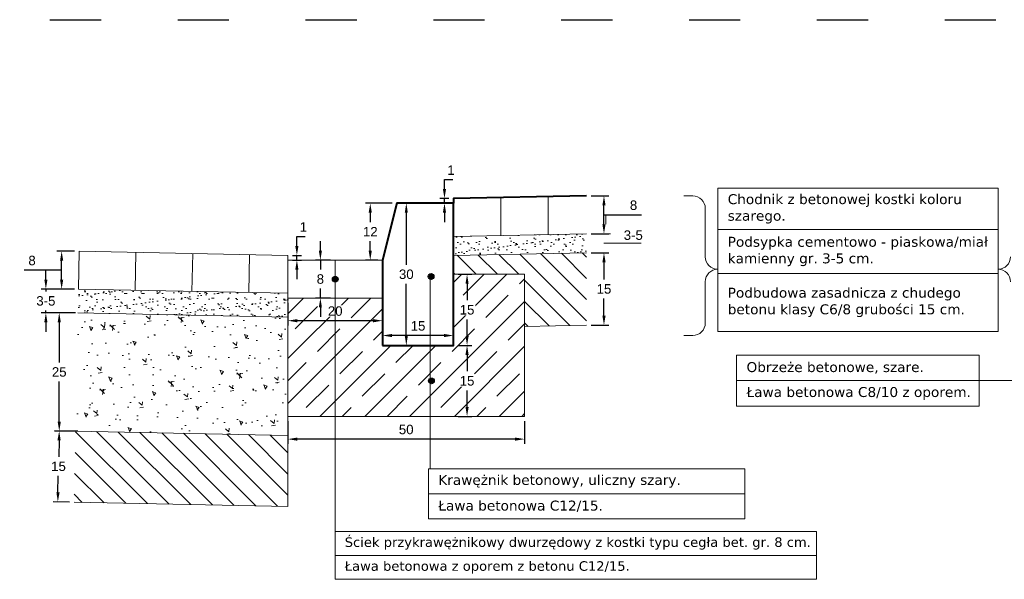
# Model space of a CAD drawing. Header units: millimetres. Extents: x 2422 to 2697, y 999 to 1037.
# Tile 35 of 48: x 2662.36 to 2664.44, y 1021.39 to 1022.57. Entities that reach past the tile are written whole.
import ezdxf

# ---------------------------------------------------------------- set-up
doc = ezdxf.new("R2010")
doc.units = ezdxf.units.MM
doc.linetypes.add('ACAD_ISO03W100', pattern=[30, 12, -18])
for name, color, linetype, lineweight, true_color in [('1_warstwa_ścier.', 7, 'Continuous', 15, 0x636363), ('_JB_Warstwy_Wiążące', 7, 'Continuous', 13, 0x636363), ('Podbudowa_beton', 7, 'Continuous', 13, 0x906713), ('Ulepszone_podloze_stab.', 7, 'Continuous', 13, 0x99410b)]:
    doc.layers.add(name, color=color, linetype=linetype, lineweight=lineweight, true_color=true_color)
doc.layers.add('4_podbudowa_pom.', color=7, linetype='Continuous', true_color=0x906713)
for name, color, linetype, lineweight in [('_JB_Chodnik', 52, 'Continuous', 9), ('_JB_Opisowe', 7, 'Continuous', 0), ('_JB_Ława', 1, 'Continuous', 13), ('_JB_Ściek', 150, 'Continuous', 13), ('_PN-konstrukcja_linie', 7, 'Continuous', 18), ('_PN-konstrukcja_wypełnienie', 7, 'Continuous', 0), ('_PN-kostka_szara', 251, 'Continuous', 13), ('_PN-kraweznik', 7, 'Continuous', 40), ('_PN-nawierzchnia_kostka_szara', 251, 'Continuous', 40), ('_PN-podsypka_wypełnienie', 7, 'Continuous', 9), ('_SZK-wymiary_0.2', 7, 'Continuous', 15)]:
    doc.layers.add(name, color=color, linetype=linetype, lineweight=lineweight)
for name, color, linetype in [('_SZK-opis_0.2', 7, 'Continuous'), ('Podsypka', 30, 'Continuous'), ('Tabelka', 7, 'Continuous')]:
    doc.layers.add(name, color=color, linetype=linetype)
doc.layers.add('TEMP', color=80, linetype='Continuous', plot=False)
doc.styles.add('kuba', font='verdana.ttf', dxfattribs={"height": 0.1})
doc.styles.add('standard szczeg', font='arial.ttf', dxfattribs={"height": 0.02})
doc.dimstyles.new('p normalny szczeg.', dxfattribs={"dimtxt": 0.02, "dimasz": 0.02, "dimexe": 0.01, "dimexo": 0.01, "dimgap": 0.01, "dimtad": 1, "dimtih": 1, "dimtoh": 1, "dimdec": 0, "dimlfac": 100, "dimzin": 1, "dimtxsty": 'standard szczeg', "dimcen": 2.5, "dimazin": 0, "dimtfac": 1, "dimtdec": 0, "dimtmove": 0, "dimatfit": 3, "dimfxl": 1, "dimarcsym": 0})

# ---------------------------------------------------------------- blocks, each defined once
blk = doc.blocks.new('*D429')
at = {"layer": '_SZK-wymiary_0.2', "color": 0, "lineweight": -2, "transparency": 16777216}
for p, q in [((2663.2854, 1022.0356), (2663.3139, 1022.0356)), ((2663.3039, 1022.0156), (2663.3039, 1021.9808)), ((2663.3039, 1021.9056), (2663.3039, 1021.9404)), ((2663.2854, 1021.8856), (2663.3139, 1021.8856))]:
    blk.add_line(p, q, dxfattribs=at)
at = {"layer": '_SZK-wymiary_0.2', "color": 0, "transparency": 16777216}
for points in [[(2663.3006, 1022.0156), (2663.3073, 1022.0156), (2663.3039, 1022.0356)], [(2663.3006, 1021.9056), (2663.3073, 1021.9056), (2663.3039, 1021.8856)]]:
    blk.add_solid(points, dxfattribs=at)
at = {"layer": 'Defpoints', "color": 0, "transparency": 16777216}
for p in [(2663.2754, 1022.0356), (2663.2754, 1021.8856), (2663.3039, 1021.8856)]:
    blk.add_point(p, dxfattribs=at)
at = {"layer": '_SZK-wymiary_0.2', "color": 0, "transparency": 16777216, "insert": (2663.3039, 1021.9606), "char_height": 0.02, "attachment_point": 5, "style": 'standard szczeg', "bg_fill": 3, "box_fill_scale": 1.1, "bg_fill_color": 256, "bg_fill_true_color": 13158600, "bg_fill_transparency": 0}
blk.add_mtext('15', dxfattribs=at)
blk = doc.blocks.new('*D427')
at = {"layer": '_SZK-wymiary_0.2', "color": 0, "lineweight": -2, "transparency": 16777216}
for p, q in [((2663.5662, 1022.0812), (2663.6031, 1022.0812)), ((2663.5931, 1022.0612), (2663.5931, 1022.0249)), ((2663.5931, 1021.9482), (2663.5931, 1021.9845)), ((2663.5662, 1021.9282), (2663.6031, 1021.9282))]:
    blk.add_line(p, q, dxfattribs=at)
at = {"layer": '_SZK-wymiary_0.2', "color": 0, "transparency": 16777216}
for points in [[(2663.5898, 1022.0612), (2663.5965, 1022.0612), (2663.5931, 1022.0812)], [(2663.5898, 1021.9482), (2663.5965, 1021.9482), (2663.5931, 1021.9282)]]:
    blk.add_solid(points, dxfattribs=at)
at = {"layer": 'Defpoints', "color": 0, "transparency": 16777216}
for p in [(2663.5562, 1022.0812), (2663.5562, 1021.9282), (2663.5931, 1021.9282)]:
    blk.add_point(p, dxfattribs=at)
at = {"layer": '_SZK-wymiary_0.2', "color": 0, "transparency": 16777216, "insert": (2663.5931, 1022.0047), "char_height": 0.02, "attachment_point": 5, "style": 'standard szczeg'}
blk.add_mtext('15', dxfattribs=at)
blk = doc.blocks.new('*D428')
at = {"layer": '_SZK-wymiary_0.2', "color": 0, "lineweight": -2, "ltscale": 0.09, "transparency": 16777216}
for p, q in [((2663.5662, 1022.2012), (2663.6031, 1022.2012)), ((2663.5931, 1022.1412), (2663.5931, 1022.1812)), ((2663.5931, 1022.1612), (2663.639, 1022.1612)), ((2663.639, 1022.1612), (2663.6721, 1022.1612)), ((2663.5662, 1022.1212), (2663.6031, 1022.1212))]:
    blk.add_line(p, q, dxfattribs=at)
at = {"layer": '_SZK-wymiary_0.2', "color": 0, "ltscale": 0.09, "transparency": 16777216}
for points in [[(2663.5898, 1022.1812), (2663.5965, 1022.1812), (2663.5931, 1022.2012)], [(2663.5898, 1022.1412), (2663.5965, 1022.1412), (2663.5931, 1022.1212)]]:
    blk.add_solid(points, dxfattribs=at)
at = {"layer": 'Defpoints', "color": 0, "ltscale": 0.09, "transparency": 16777216}
for p in [(2663.5562, 1022.2012), (2663.5931, 1022.2012), (2663.5562, 1022.1212)]:
    blk.add_point(p, dxfattribs=at)
at = {"layer": '_SZK-wymiary_0.2', "color": 0, "ltscale": 0.09, "transparency": 16777216, "insert": (2663.6556, 1022.1814), "char_height": 0.02, "attachment_point": 5, "style": 'standard szczeg', "bg_fill": 3, "box_fill_scale": 1.1, "bg_fill_color": 256, "bg_fill_true_color": 13158600, "bg_fill_transparency": 0}
blk.add_mtext('8', dxfattribs=at)
blk = doc.blocks.new('*D439')
at = {"layer": '_SZK-wymiary_0.2', "color": 0, "lineweight": -2, "transparency": 16777216}
for p, q in [((2663.2562, 1022.2156), (2663.2562, 1022.2356)), ((2663.2562, 1022.2356), (2663.2736, 1022.2356)), ((2663.2652, 1022.1956), (2663.2462, 1022.1956)), ((2663.2562, 1022.1856), (2663.2562, 1022.1956)), ((2663.2654, 1022.1856), (2663.2462, 1022.1856)), ((2663.2562, 1022.1656), (2663.2562, 1022.1456))]:
    blk.add_line(p, q, dxfattribs=at)
at = {"layer": '_SZK-wymiary_0.2', "color": 0, "transparency": 16777216}
for points in [[(2663.2529, 1022.2156), (2663.2596, 1022.2156), (2663.2562, 1022.1956)], [(2663.2529, 1022.1656), (2663.2596, 1022.1656), (2663.2562, 1022.1856)]]:
    blk.add_solid(points, dxfattribs=at)
at = {"layer": 'Defpoints', "color": 0, "transparency": 16777216}
for p in [(2663.2562, 1022.1956), (2663.2752, 1022.1956), (2663.2754, 1022.1856)]:
    blk.add_point(p, dxfattribs=at)
at = {"layer": '_SZK-wymiary_0.2', "color": 0, "transparency": 16777216, "insert": (2663.2699, 1022.2556), "char_height": 0.02, "attachment_point": 5, "style": 'standard szczeg', "bg_fill": 3, "box_fill_scale": 1.1, "bg_fill_color": 256, "bg_fill_true_color": 13158600, "bg_fill_transparency": 0}
blk.add_mtext('1', dxfattribs=at)
blk = doc.blocks.new('*D442')
at = {"layer": '_SZK-wymiary_0.2', "color": 0, "lineweight": -2, "transparency": 16777216}
for p, q in [((2662.9445, 1022.0956), (2662.9445, 1022.1156)), ((2662.9445, 1022.1156), (2662.9618, 1022.1156)), ((2662.9352, 1022.0656), (2662.9545, 1022.0656)), ((2662.9354, 1022.0756), (2662.9545, 1022.0756)), ((2662.9445, 1022.0656), (2662.9445, 1022.0756)), ((2662.9445, 1022.0456), (2662.9445, 1022.0256))]:
    blk.add_line(p, q, dxfattribs=at)
at = {"layer": '_SZK-wymiary_0.2', "color": 0, "transparency": 16777216}
for points in [[(2662.9411, 1022.0956), (2662.9478, 1022.0956), (2662.9445, 1022.0756)], [(2662.9411, 1022.0456), (2662.9478, 1022.0456), (2662.9445, 1022.0656)]]:
    blk.add_solid(points, dxfattribs=at)
at = {"layer": 'Defpoints', "color": 0, "transparency": 16777216}
for p in [(2662.9252, 1022.0656), (2662.9254, 1022.0756), (2662.9445, 1022.0756)]:
    blk.add_point(p, dxfattribs=at)
at = {"layer": '_SZK-wymiary_0.2', "color": 0, "transparency": 16777216, "insert": (2662.9582, 1022.1356), "char_height": 0.02, "attachment_point": 5, "style": 'standard szczeg', "bg_fill": 3, "box_fill_scale": 1.1, "bg_fill_color": 256, "bg_fill_true_color": 13158600, "bg_fill_transparency": 0}
blk.add_mtext('1', dxfattribs=at)
blk = doc.blocks.new('*D443')
at = {"layer": '_SZK-wymiary_0.2', "color": 0, "lineweight": -2, "transparency": 16777216}
for p, q in [((2663.1254, 1021.8956), (2663.1254, 1021.9164)), ((2663.2754, 1021.8956), (2663.2754, 1021.9164)), ((2663.2554, 1021.9064), (2663.1454, 1021.9064))]:
    blk.add_line(p, q, dxfattribs=at)
at = {"layer": '_SZK-wymiary_0.2', "color": 0, "transparency": 16777216}
for points in [[(2663.1454, 1021.9097), (2663.1454, 1021.9031), (2663.1254, 1021.9064)], [(2663.2554, 1021.9097), (2663.2554, 1021.9031), (2663.2754, 1021.9064)]]:
    blk.add_solid(points, dxfattribs=at)
at = {"layer": 'Defpoints', "color": 0, "transparency": 16777216}
for p in [(2663.1254, 1021.9064), (2663.1254, 1021.8856), (2663.2754, 1021.8856)]:
    blk.add_point(p, dxfattribs=at)
at = {"layer": '_SZK-wymiary_0.2', "color": 0, "transparency": 16777216, "insert": (2663.2004, 1021.9266), "char_height": 0.02, "attachment_point": 5, "style": 'standard szczeg', "bg_fill": 3, "box_fill_scale": 1.1, "bg_fill_color": 256, "bg_fill_true_color": 13158600, "bg_fill_transparency": 0}
blk.add_mtext('15', dxfattribs=at)
blk = doc.blocks.new('*D444')
at = {"layer": '_SZK-wymiary_0.2', "color": 0, "lineweight": -2, "transparency": 16777216}
for p, q in [((2663.1931, 1022.1856), (2663.1656, 1022.1856)), ((2663.1756, 1022.1656), (2663.1756, 1022.0558)), ((2663.1756, 1021.9056), (2663.1756, 1022.0154)), ((2663.1931, 1021.8856), (2663.1656, 1021.8856))]:
    blk.add_line(p, q, dxfattribs=at)
at = {"layer": '_SZK-wymiary_0.2', "color": 0, "transparency": 16777216}
for points in [[(2663.1723, 1022.1656), (2663.1789, 1022.1656), (2663.1756, 1022.1856)], [(2663.1723, 1021.9056), (2663.1789, 1021.9056), (2663.1756, 1021.8856)]]:
    blk.add_solid(points, dxfattribs=at)
at = {"layer": 'Defpoints', "color": 0, "transparency": 16777216}
for p in [(2663.1756, 1022.1856), (2663.2031, 1022.1856), (2663.2031, 1021.8856)]:
    blk.add_point(p, dxfattribs=at)
at = {"layer": '_SZK-wymiary_0.2', "color": 0, "transparency": 16777216, "insert": (2663.1756, 1022.0356), "char_height": 0.02, "attachment_point": 5, "style": 'standard szczeg', "bg_fill": 3, "box_fill_scale": 1.1, "bg_fill_color": 256, "bg_fill_true_color": 13158600, "bg_fill_transparency": 0}
blk.add_mtext('30', dxfattribs=at)
blk = doc.blocks.new('*D445')
at = {"layer": '_SZK-wymiary_0.2', "color": 0, "lineweight": -2, "transparency": 16777216}
for p, q in [((2662.9941, 1022.0856), (2662.9941, 1022.1056)), ((2663.0154, 1022.0656), (2662.9841, 1022.0656)), ((2662.9941, 1022.0656), (2662.9941, 1022.0458)), ((2662.9941, 1021.9856), (2662.9941, 1022.0054)), ((2663.0154, 1021.9856), (2662.9841, 1021.9856)), ((2662.9941, 1021.9656), (2662.9941, 1021.9456))]:
    blk.add_line(p, q, dxfattribs=at)
at = {"layer": '_SZK-wymiary_0.2', "color": 0, "transparency": 16777216}
for points in [[(2662.9908, 1022.0856), (2662.9974, 1022.0856), (2662.9941, 1022.0656)], [(2662.9908, 1021.9656), (2662.9974, 1021.9656), (2662.9941, 1021.9856)]]:
    blk.add_solid(points, dxfattribs=at)
at = {"layer": 'Defpoints', "color": 0, "transparency": 16777216}
for p in [(2662.9941, 1022.0656), (2663.0254, 1022.0656), (2663.0254, 1021.9856)]:
    blk.add_point(p, dxfattribs=at)
at = {"layer": '_SZK-wymiary_0.2', "color": 0, "transparency": 16777216, "insert": (2662.9941, 1022.0256), "char_height": 0.02, "attachment_point": 5, "style": 'standard szczeg', "bg_fill": 3, "box_fill_scale": 1.1, "bg_fill_color": 256, "bg_fill_true_color": 13158600, "bg_fill_transparency": 0}
blk.add_mtext('8', dxfattribs=at)
blk = doc.blocks.new('*D446')
at = {"layer": '_SZK-wymiary_0.2', "color": 0, "lineweight": -2, "transparency": 16777216}
for p, q in [((2662.9254, 1021.9756), (2662.9254, 1021.9277)), ((2663.1254, 1021.9756), (2663.1254, 1021.9277)), ((2663.1054, 1021.9377), (2662.9454, 1021.9377))]:
    blk.add_line(p, q, dxfattribs=at)
at = {"layer": '_SZK-wymiary_0.2', "color": 0, "transparency": 16777216}
for points in [[(2662.9454, 1021.941), (2662.9454, 1021.9343), (2662.9254, 1021.9377)], [(2663.1054, 1021.941), (2663.1054, 1021.9343), (2663.1254, 1021.9377)]]:
    blk.add_solid(points, dxfattribs=at)
at = {"layer": 'Defpoints', "color": 0, "transparency": 16777216}
for p in [(2662.9254, 1021.9856), (2663.1254, 1021.9856), (2662.9254, 1021.9377)]:
    blk.add_point(p, dxfattribs=at)
at = {"layer": '_SZK-wymiary_0.2', "color": 0, "transparency": 16777216, "insert": (2663.0254, 1021.9579), "char_height": 0.02, "attachment_point": 5, "style": 'standard szczeg', "bg_fill": 3, "box_fill_scale": 1.1, "bg_fill_color": 256, "bg_fill_true_color": 13158600, "bg_fill_transparency": 0}
blk.add_mtext('20', dxfattribs=at)
blk = doc.blocks.new('*D451')
at = {"layer": '_SZK-wymiary_0.2', "color": 0, "lineweight": -2, "transparency": 16777216}
for p, q in [((2663.1454, 1022.1856), (2663.0895, 1022.1856)), ((2663.0995, 1022.1656), (2663.0995, 1022.1456)), ((2663.0995, 1022.0856), (2663.0995, 1022.1055)), ((2663.1154, 1022.0656), (2663.0895, 1022.0656))]:
    blk.add_line(p, q, dxfattribs=at)
at = {"layer": '_SZK-wymiary_0.2', "color": 0, "transparency": 16777216}
for points in [[(2663.0961, 1022.1656), (2663.1028, 1022.1656), (2663.0995, 1022.1856)], [(2663.0961, 1022.0856), (2663.1028, 1022.0856), (2663.0995, 1022.0656)]]:
    blk.add_solid(points, dxfattribs=at)
at = {"layer": 'Defpoints', "color": 0, "transparency": 16777216}
for p in [(2663.0995, 1022.1856), (2663.1554, 1022.1856), (2663.1254, 1022.0656)]:
    blk.add_point(p, dxfattribs=at)
at = {"layer": '_SZK-wymiary_0.2', "color": 0, "transparency": 16777216, "insert": (2663.0995, 1022.1256), "char_height": 0.02, "attachment_point": 5, "style": 'standard szczeg', "bg_fill": 3, "box_fill_scale": 1.1, "bg_fill_color": 256, "bg_fill_true_color": 13158600, "bg_fill_transparency": 0}
blk.add_mtext('12', dxfattribs=at)
blk = doc.blocks.new('*D452')
at = {"layer": '_SZK-wymiary_0.2', "color": 0, "lineweight": -2, "transparency": 16777216}
for p, q in [((2663.2854, 1021.8856), (2663.3139, 1021.8856)), ((2663.3039, 1021.8656), (2663.3039, 1021.8308)), ((2663.3039, 1021.7556), (2663.3039, 1021.7904)), ((2663.2854, 1021.7356), (2663.3139, 1021.7356))]:
    blk.add_line(p, q, dxfattribs=at)
at = {"layer": '_SZK-wymiary_0.2', "color": 0, "transparency": 16777216}
for points in [[(2663.3006, 1021.8656), (2663.3073, 1021.8656), (2663.3039, 1021.8856)], [(2663.3006, 1021.7556), (2663.3073, 1021.7556), (2663.3039, 1021.7356)]]:
    blk.add_solid(points, dxfattribs=at)
at = {"layer": 'Defpoints', "color": 0, "transparency": 16777216}
for p in [(2663.2754, 1021.8856), (2663.2754, 1021.7356), (2663.3039, 1021.7356)]:
    blk.add_point(p, dxfattribs=at)
at = {"layer": '_SZK-wymiary_0.2', "color": 0, "transparency": 16777216, "insert": (2663.3039, 1021.8106), "char_height": 0.02, "attachment_point": 5, "style": 'standard szczeg', "bg_fill": 3, "box_fill_scale": 1.1, "bg_fill_color": 256, "bg_fill_true_color": 13158600, "bg_fill_transparency": 0}
blk.add_mtext('15', dxfattribs=at)
blk = doc.blocks.new('*D453')
at = {"layer": '_SZK-wymiary_0.2', "color": 0, "lineweight": -2, "transparency": 16777216}
for p, q in [((2662.9254, 1021.7256), (2662.9254, 1021.6777)), ((2663.4254, 1021.7256), (2663.4254, 1021.6777)), ((2663.4054, 1021.6877), (2662.9454, 1021.6877))]:
    blk.add_line(p, q, dxfattribs=at)
at = {"layer": '_SZK-wymiary_0.2', "color": 0, "transparency": 16777216}
for points in [[(2662.9454, 1021.691), (2662.9454, 1021.6843), (2662.9254, 1021.6877)], [(2663.4054, 1021.691), (2663.4054, 1021.6843), (2663.4254, 1021.6877)]]:
    blk.add_solid(points, dxfattribs=at)
at = {"layer": 'Defpoints', "color": 0, "transparency": 16777216}
for p in [(2662.9254, 1021.7356), (2663.4254, 1021.7356), (2662.9254, 1021.6877)]:
    blk.add_point(p, dxfattribs=at)
at = {"layer": '_SZK-wymiary_0.2', "color": 0, "transparency": 16777216, "insert": (2663.1754, 1021.7079), "char_height": 0.02, "attachment_point": 5, "style": 'standard szczeg', "bg_fill": 3, "box_fill_scale": 1.1, "bg_fill_color": 256, "bg_fill_true_color": 13158600, "bg_fill_transparency": 0}
blk.add_mtext('50', dxfattribs=at)
blk = doc.blocks.new('*D485')
at = {"layer": '_SZK-wymiary_0.2', "color": 0, "lineweight": -2, "ltscale": 0.09, "transparency": 16777216}
for p, q in [((2662.4745, 1022.0844), (2662.4376, 1022.0844)), ((2662.4476, 1022.0244), (2662.4476, 1022.0644)), ((2662.4017, 1022.0444), (2662.3685, 1022.0444)), ((2662.4476, 1022.0444), (2662.4017, 1022.0444)), ((2662.4745, 1022.0044), (2662.4376, 1022.0044))]:
    blk.add_line(p, q, dxfattribs=at)
at = {"layer": '_SZK-wymiary_0.2', "color": 0, "ltscale": 0.09, "transparency": 16777216}
for points in [[(2662.4442, 1022.0644), (2662.4509, 1022.0644), (2662.4476, 1022.0844)], [(2662.4442, 1022.0244), (2662.4509, 1022.0244), (2662.4476, 1022.0044)]]:
    blk.add_solid(points, dxfattribs=at)
at = {"layer": 'Defpoints', "color": 0, "ltscale": 0.09, "transparency": 16777216}
for p in [(2662.4476, 1022.0844), (2662.4845, 1022.0844), (2662.4845, 1022.0044)]:
    blk.add_point(p, dxfattribs=at)
at = {"layer": '_SZK-wymiary_0.2', "color": 0, "ltscale": 0.09, "transparency": 16777216, "insert": (2662.3851, 1022.0646), "char_height": 0.02, "attachment_point": 5, "style": 'standard szczeg', "bg_fill": 3, "box_fill_scale": 1.1, "bg_fill_color": 256, "bg_fill_true_color": 13158600, "bg_fill_transparency": 0}
blk.add_mtext('8', dxfattribs=at)
blk = doc.blocks.new('*D486')
at = {"layer": '_SZK-wymiary_0.2', "color": 0, "lineweight": -2, "transparency": 16777216}
for p, q in [((2662.4143, 1022.0244), (2662.4143, 1022.0444)), ((2662.4745, 1022.0044), (2662.4043, 1022.0044)), ((2662.4143, 1022.0044), (2662.4143, 1021.9996)), ((2662.4143, 1021.9544), (2662.4143, 1021.9592)), ((2662.4771, 1021.9544), (2662.4043, 1021.9544)), ((2662.4143, 1021.9344), (2662.4143, 1021.9144))]:
    blk.add_line(p, q, dxfattribs=at)
at = {"layer": '_SZK-wymiary_0.2', "color": 0, "transparency": 16777216}
for points in [[(2662.411, 1022.0244), (2662.4176, 1022.0244), (2662.4143, 1022.0044)], [(2662.411, 1021.9344), (2662.4176, 1021.9344), (2662.4143, 1021.9544)]]:
    blk.add_solid(points, dxfattribs=at)
at = {"layer": 'Defpoints', "color": 0, "transparency": 16777216}
for p in [(2662.4143, 1022.0044), (2662.4845, 1022.0044), (2662.4871, 1021.9544)]:
    blk.add_point(p, dxfattribs=at)
at = {"layer": '_SZK-wymiary_0.2', "color": 0, "transparency": 16777216, "insert": (2662.4143, 1021.9794), "char_height": 0.02, "attachment_point": 5, "style": 'standard szczeg', "bg_fill": 3, "box_fill_scale": 1.1, "bg_fill_color": 256, "bg_fill_true_color": 13158600, "bg_fill_transparency": 0}
blk.add_mtext('3-5', dxfattribs=at)
blk = doc.blocks.new('*D487')
at = {"layer": '_SZK-wymiary_0.2', "color": 0, "lineweight": -2, "transparency": 16777216}
for p, q in [((2662.4771, 1021.9544), (2662.4325, 1021.9544)), ((2662.4425, 1021.9344), (2662.4425, 1021.8497)), ((2662.4425, 1021.7245), (2662.4425, 1021.8092)), ((2662.4821, 1021.7045), (2662.4325, 1021.7045))]:
    blk.add_line(p, q, dxfattribs=at)
at = {"layer": '_SZK-wymiary_0.2', "color": 0, "transparency": 16777216}
for points in [[(2662.4392, 1021.9344), (2662.4459, 1021.9344), (2662.4425, 1021.9544)], [(2662.4392, 1021.7245), (2662.4459, 1021.7245), (2662.4425, 1021.7045)]]:
    blk.add_solid(points, dxfattribs=at)
at = {"layer": 'Defpoints', "color": 0, "transparency": 16777216}
for p in [(2662.4871, 1021.9544), (2662.4425, 1021.7045), (2662.4921, 1021.7045)]:
    blk.add_point(p, dxfattribs=at)
at = {"layer": '_SZK-wymiary_0.2', "color": 0, "transparency": 16777216, "insert": (2662.4425, 1021.8294), "char_height": 0.02, "attachment_point": 5, "style": 'standard szczeg'}
blk.add_mtext('25', dxfattribs=at)
blk = doc.blocks.new('*D488')
at = {"layer": 'Defpoints', "color": 0, "ltscale": 0.02, "transparency": 16777216}
for p in [(2662.4769, 1021.7045), (2662.4395, 1021.5552), (2662.4739, 1021.5545)]:
    blk.add_point(p, dxfattribs=at)
at = {"layer": 'Tabelka', "color": 0, "lineweight": -2, "ltscale": 0.02, "transparency": 16777216}
for p, q in [((2662.4669, 1021.7047), (2662.4325, 1021.7054)), ((2662.4421, 1021.6852), (2662.4414, 1021.6504)), ((2662.4399, 1021.5752), (2662.4406, 1021.61)), ((2662.4639, 1021.5547), (2662.4295, 1021.5554))]:
    blk.add_line(p, q, dxfattribs=at)
at = {"layer": 'Tabelka', "color": 0, "ltscale": 0.02, "transparency": 16777216}
for points in [[(2662.4388, 1021.6852), (2662.4455, 1021.6851), (2662.4425, 1021.7052)], [(2662.4366, 1021.5752), (2662.4433, 1021.5751), (2662.4395, 1021.5552)]]:
    blk.add_solid(points, dxfattribs=at)
at = {"layer": 'Tabelka', "color": 0, "ltscale": 0.02, "transparency": 16777216, "insert": (2662.441, 1021.6302), "char_height": 0.02, "attachment_point": 5, "style": 'standard szczeg'}
blk.add_mtext('15', dxfattribs=at)

msp = doc.modelspace()

# ---------------------------------------------------------------- hatches: boundary and pattern name
at = {"layer": '_JB_Ława', "lineweight": 13}
h = msp.add_hatch(dxfattribs=at)
h.set_pattern_fill('JIS_STN_1E', scale=0.067035, style=0)
h.set_pattern_definition([(45, (2655.07207, 1013.245996), (-0.0474008, 0.0474008), []), (45, (2655.11933, 1013.245996), (-0.0474008, 0.0474008), [0.06703484, -0.0335174])])
h.paths.add_polyline_path([(2663.2754, 1021.8856), (2663.2754, 1022.0356), (2663.4254, 1022.0356), (2663.4254, 1021.7356), (2662.9254, 1021.7356), (2662.9254, 1021.9856), (2663.1254, 1021.9856), (2663.1254, 1021.8856)])
at = {"layer": '_PN-konstrukcja_wypełnienie', "lineweight": 0, "ltscale": 0.09}
h = msp.add_hatch(dxfattribs=at)
h.set_pattern_fill('ANSI31', color=256, scale=0.01, angle=90)
h.set_pattern_definition([(135, (-519.07187, -742.029206), (-0.0224506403, -0.0224506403), [])])
h.paths.add_polyline_path([(2663.4254, 1022.0356), (2663.3754, 1022.0356), (2663.2754, 1022.0356), (2663.2754, 1022.0756), (2663.5562, 1022.0812), (2663.5562, 1021.9282), (2663.4254, 1021.9256)])
at = {"layer": '_PN-podsypka_wypełnienie', "ltscale": 0.09}
h = msp.add_hatch(dxfattribs=at)
h.set_pattern_fill('AR-SAND', color=256, scale=0.0005, style=0)
h.set_pattern_definition([(37.5, (-519.071871, -742.029206), (-0.00080001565, 0.02447066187), [0, -0.019304, 0, -0.02159, 0, -0.0206375]), (7.5, (-519.07187, -742.029206), (0.02247616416, 0.03584125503), [0, -0.010414, 0, -0.017399, 0, -0.0066675]), (327.5, (-519.087492, -742.029206), (0.03954961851, 7.185923e-05), [0, -0.00635, 0, -0.02286, 0, -0.029845]), (317.5, (-519.087492, -742.029206), (0.03817782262, 0.01114646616), [0, -0.003175, 0, -0.014986, 0, -0.017145])])
h.paths.add_polyline_path([(2663.5562, 1022.1212), (2663.5562, 1022.0812), (2663.2754, 1022.0756), (2663.2754, 1022.1156)])
at = {"layer": '_SZK-opis_0.2', "ltscale": 0.09}
h = msp.add_hatch(color=256, dxfattribs=at)
h.dxf.hatch_style = 1
h.paths.add_polyline_path([(2663.2339, 1022.031, -1), (2663.2219, 1022.031, -1)])
h = msp.add_hatch(color=256, dxfattribs=at)
h.dxf.hatch_style = 1
h.paths.add_polyline_path([(2663.2347, 1021.8106, -1), (2663.2227, 1021.8106, -1)])

# ---------------------------------------------------------------- linework, layer by layer
at = {"layer": '1_warstwa_ścier.', "ltscale": 0.02}
for points in [[(2662.4845, 1022.0844), (2662.4829, 1022.0044)], [(2662.6045, 1022.082), (2662.6029, 1022.002)], [(2662.7245, 1022.0796), (2662.7229, 1021.9996)], [(2662.8445, 1022.0772), (2662.8429, 1021.9972)]]:
    msp.add_lwpolyline(points, dxfattribs=at)
at = {"layer": '_JB_Chodnik'}
for points in [[(2663.3754, 1022.1976), (2663.3754, 1022.1176)], [(2663.4754, 1022.1996), (2663.4754, 1022.1196)]]:
    msp.add_lwpolyline(points, dxfattribs=at)
at = {"layer": '_JB_Opisowe', "ltscale": 0.09}
for p, q in [((2663.8335, 1022.2176), (2663.8335, 1021.9151)), ((2664.4255, 1022.2176), (2664.4255, 1021.9151)), ((2663.762, 1022.2012), (2663.7807, 1022.2012)), ((2663.8071, 1022.1748), (2663.8071, 1022.0727)), ((2663.5968, 1022.1412), (2663.5968, 1022.1612)), ((2663.8071, 1022.0199), (2663.8071, 1021.9328)), ((2663.7807, 1021.9064), (2663.7619, 1021.9064)), ((2663.2222, 1021.6247), (2663.2222, 1021.5722)), ((2663.8907, 1021.5722), (2663.8907, 1021.6247)), ((2663.2222, 1021.5722), (2663.2222, 1021.5197)), ((2663.8907, 1021.5197), (2663.8907, 1021.5722))]:
    msp.add_line(p, q, dxfattribs=at)
at = {"layer": '_JB_Opisowe'}
for p, q in [((2663.8335, 1022.2176), (2664.4255, 1022.2176)), ((2663.8335, 1022.1301), (2664.4255, 1022.1301)), ((2663.8335, 1022.0376), (2664.4255, 1022.0376)), ((2663.8335, 1021.9151), (2664.4255, 1021.9151)), ((2663.8732, 1021.8651), (2664.3858, 1021.8651)), ((2663.8732, 1021.8651), (2663.8732, 1021.7571)), ((2664.3858, 1021.8651), (2664.3858, 1021.7571)), ((2663.8732, 1021.8111), (2664.3858, 1021.8111)), ((2664.3858, 1021.7571), (2663.8732, 1021.7571)), ((2663.2222, 1021.5722), (2663.8907, 1021.5722)), ((2663.2222, 1021.5197), (2663.8907, 1021.5197))]:
    msp.add_line(p, q, dxfattribs=at)
at = {"layer": '_JB_Opisowe', "ltscale": 0.5}
for p, q in [((2663.8907, 1021.6247), (2663.2222, 1021.6247)), ((2664.0417, 1021.4421), (2663.0254, 1021.4421))]:
    msp.add_line(p, q, dxfattribs=at)
at = {"layer": '_JB_Opisowe', "ltscale": 0.02}
msp.add_lwpolyline([(2664.3858, 1021.8111), (2664.9551, 1021.8111), (2664.9551, 1022.0507)], dxfattribs=at)
at = {"layer": '_JB_Opisowe', "ltscale": 0.5}
msp.add_lwpolyline([(2663.0254, 1021.3917), (2664.0417, 1021.3917), (2664.0417, 1021.4925), (2663.0254, 1021.4925)], close=True, dxfattribs=at)
at = {"layer": '_JB_Opisowe', "ltscale": 0.09}
for centre, start, end in [((2663.7807, 1022.1748), 0, 90), ((2663.8335, 1022.0727), 180, 270), ((2664.4255, 1022.0727), 270, 0), ((2663.8335, 1022.0199), 90, 180), ((2664.4255, 1022.0199), 0, 90), ((2663.7807, 1021.9328), 270, 0)]:
    msp.add_arc(centre, 0.0264, start, end, dxfattribs=at)
at = {"layer": '_JB_Ściek', "ltscale": 0.09}
msp.add_line((2663.0254, 1022.0656), (2663.0254, 1021.9856), dxfattribs=at)
at = {"layer": '_PN-konstrukcja_linie'}
for points in [[(2663.2754, 1022.0756), (2663.5562, 1022.0812)], [(2663.4254, 1021.9256), (2663.5562, 1021.9282)]]:
    msp.add_lwpolyline(points, dxfattribs=at)
at = {"layer": '_SZK-opis_0.2', "ltscale": 0.09}
for centre in [(2663.2279, 1022.031), (2663.2287, 1021.8106)]:
    msp.add_circle(centre, 0.006, dxfattribs=at)
at = {"layer": '_SZK-wymiary_0.2', "ltscale": 0.09}
for p, q in [((2663.5698, 1022.1212), (2663.6068, 1022.1212)), ((2663.5931, 1022.1012), (2663.6381, 1022.1012)), ((2663.6381, 1022.1012), (2663.672, 1022.1012))]:
    msp.add_line(p, q, dxfattribs=at)
at = {"layer": 'TEMP', "linetype": 'ACAD_ISO03W100', "ltscale": 0.009}
msp.add_lwpolyline([(2656.4828, 1022.1322), (2656.4828, 1022.5732), (2665.5237, 1022.5732), (2665.5237, 1022.0509)], dxfattribs=at)

# ---------------------------------------------------------------- texts
at = {"layer": '_JB_Opisowe', "style": 'kuba'}
for s, insert, char_height, width, attachment_point in [('\\pxl1,ql;Chodnik z betonowej kostki koloru szarego.', (2663.8335, 1022.1738), 0.021, 0.590954, 4), ('\\pxl1,ql;Podsypka cementowo - piaskowa/miał kamienny gr. 3-5 cm.', (2663.8335, 1022.0838), 0.021, 0.591947, 4), ('\\A1;\\pxl1;Podbudowa zasadnicza z chudego betonu klasy C6/8 grubości 15 cm. ', (2663.8335, 1021.9763), 0.021, 0.570151, 4), ('\\A1;\\pxi1,ql;Ława betonowa C12/15. ', (2664.1632, 1021.546), 0.021, 0.940969, 6), ('\\pxi1;Ściek przykrawężnikowy dwurzędowy z kostki typu cegła bet. gr. 8 cm.', (2663.0254, 1021.4673), 0.02016, 1.016253, 4), ('\\pxl1,ql;Ława betonowa z oporem z betonu C12/15.', (2663.0254, 1021.4169), 0.02016, 1.016253, 4)]:
    msp.add_mtext(s, dxfattribs=dict(at, insert=insert, char_height=char_height, width=width, attachment_point=attachment_point))
at = {"layer": '_JB_Opisowe', "char_height": 0.021, "style": 'kuba'}
for s, insert, width, attachment_point, rotation in [('\\pxl1,ql;Obrzeże betonowe, szare.', (2664.3858, 1021.8381), 0.512581, 6, 360), ('\\pxl1,ql;Ława betonowa C8/10 z oporem. ', (2664.3858, 1021.7841), 0.512581, 6, 360), ('\\pxl1,ql;Krawężnik betonowy, uliczny szary.', (2663.2222, 1021.5985), 0.668486, 4, 0)]:
    msp.add_mtext(s, dxfattribs=dict(at, insert=insert, width=width, attachment_point=attachment_point, rotation=rotation))

# ---------------------------------------------------------------- dimensions: what is measured, and where the dimension line sits
at = {"layer": '_SZK-wymiary_0.2'}
dim = msp.add_linear_dim(base=(2663.5931, 1021.9282), p1=(2663.5562, 1022.0812), p2=(2663.5562, 1021.9282), angle=90, dimstyle='p normalny szczeg.', dxfattribs=at)
dim.commit()
dim.dimension.update_dxf_attribs({"geometry": '*D427', "text_midpoint": (2663.5931, 1022.0047)})
at = {"layer": 'Tabelka', "ltscale": 0.02}
dim = msp.add_aligned_dim(p1=(2662.4769, 1021.7045), p2=(2662.4739, 1021.5545), distance=-0.0344, dimstyle='p normalny szczeg.', dxfattribs=at)
dim.commit()
dim.dimension.update_dxf_attribs({"geometry": '*D488', "text_midpoint": (2662.441, 1021.6302)})

# ---------------------------------------------------------------- next in the draw order: texts
at = {"layer": '_SZK-wymiary_0.2', "ltscale": 0.09, "insert": (2663.655, 1022.1182), "char_height": 0.02, "attachment_point": 5, "style": 'standard szczeg', "bg_fill": 3, "box_fill_scale": 1.1, "bg_fill_color": 256, "bg_fill_true_color": 13158600, "bg_fill_transparency": 0}
msp.add_mtext('3-5', dxfattribs=at)

# ---------------------------------------------------------------- next in the draw order: dimensions: what is measured, and where the dimension line sits
at = {"layer": '_SZK-wymiary_0.2'}
for base, p1, p2, picture, middle in [((2663.2562, 1022.1956), (2663.2754, 1022.1856), (2663.2752, 1022.1956), '*D439', (2663.2699, 1022.2556)), ((2662.9445, 1022.0756), (2662.9252, 1022.0656), (2662.9254, 1022.0756), '*D442', (2662.9582, 1022.1356)), ((2663.3039, 1021.8856), (2663.2754, 1022.0356), (2663.2754, 1021.8856), '*D429', (2663.3039, 1021.9606))]:
    dim = msp.add_linear_dim(base=base, p1=p1, p2=p2, angle=90, dimstyle='p normalny szczeg.', override={"dimtfill": 1}, dxfattribs=at)
    dim.commit()
    dim.dimension.update_dxf_attribs({"geometry": picture, "text_midpoint": middle})
dim = msp.add_linear_dim(base=(2662.9941, 1022.0656), p1=(2663.0254, 1021.9856), p2=(2663.0254, 1022.0656), angle=90, dimstyle='p normalny szczeg.', override={"dimtfill": 1}, dxfattribs=at)
dim.commit()
dim.dimension.update_dxf_attribs({"geometry": '*D445', "text_midpoint": (2662.9941, 1022.0256), "dimtype": 160})

# ---------------------------------------------------------------- next in the draw order: hatches: boundary and pattern name
at = {"layer": '_SZK-opis_0.2', "ltscale": 0.09}
h = msp.add_hatch(color=256, dxfattribs=at)
h.dxf.hatch_style = 1
h.paths.add_polyline_path([(2663.0314, 1022.0256, -1), (2663.0194, 1022.0256, -1)])

# ---------------------------------------------------------------- next in the draw order: linework, layer by layer
msp.add_circle((2663.0254, 1022.0256), 0.006, dxfattribs=at)

# ---------------------------------------------------------------- next in the draw order: dimensions: what is measured, and where the dimension line sits
at = {"layer": '_SZK-wymiary_0.2', "ltscale": 0.09}
dim = msp.add_linear_dim(base=(2663.5931, 1022.2012), p1=(2663.5562, 1022.1212), p2=(2663.5562, 1022.2012), angle=90, dimstyle='p normalny szczeg.', override={"dimtmove": 1, "dimtfill": 1}, dxfattribs=at)
dim.commit()
dim.dimension.update_dxf_attribs({"geometry": '*D428', "text_midpoint": (2663.649, 1022.1612), "dimtype": 160})
at = {"layer": '_SZK-wymiary_0.2'}
dim = msp.add_linear_dim(base=(2663.1254, 1021.9064), p1=(2663.2754, 1021.8856), p2=(2663.1254, 1021.8856), angle=180, dimstyle='p normalny szczeg.', override={"dimtfill": 1}, dxfattribs=at)
dim.commit()
dim.dimension.update_dxf_attribs({"geometry": '*D443', "text_midpoint": (2663.2004, 1021.9266)})

# ---------------------------------------------------------------- next in the draw order: linework, layer by layer
at = {"layer": '_PN-kostka_szara'}
msp.add_lwpolyline([(2663.2754, 1022.1156), (2663.5562, 1022.1212)], dxfattribs=at)
at = {"layer": '_PN-nawierzchnia_kostka_szara'}
msp.add_lwpolyline([(2663.5562, 1022.2012), (2663.2754, 1022.1956), (2663.2754, 1022.1856)], dxfattribs=at)

# ---------------------------------------------------------------- next in the draw order: dimensions: what is measured, and where the dimension line sits
at = {"layer": '_SZK-wymiary_0.2'}
dim = msp.add_linear_dim(base=(2663.1756, 1022.1856), p1=(2663.2031, 1021.8856), p2=(2663.2031, 1022.1856), angle=90, dimstyle='p normalny szczeg.', override={"dimtfill": 1}, dxfattribs=at)
dim.commit()
dim.dimension.update_dxf_attribs({"geometry": '*D444', "text_midpoint": (2663.1756, 1022.0356), "dimtype": 160})
dim = msp.add_linear_dim(base=(2662.9254, 1021.9377), p1=(2663.1254, 1021.9856), p2=(2662.9254, 1021.9856), angle=180, dimstyle='p normalny szczeg.', override={"dimtfill": 1}, dxfattribs=at)
dim.commit()
dim.dimension.update_dxf_attribs({"geometry": '*D446', "text_midpoint": (2663.0254, 1021.9579)})

# ---------------------------------------------------------------- next in the draw order: hatches: boundary and pattern name
at = {"layer": 'Podsypka', "lineweight": 13, "ltscale": 0.09}
h = msp.add_hatch(dxfattribs=at)
h.set_pattern_fill('AR-SAND', scale=0.0005, style=0)
h.set_pattern_definition([(37.5, (-19.727961, -11.989203), (-0.00080001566, 0.02447066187), [0, -0.019304, 0, -0.02159, 0, -0.0206375]), (7.5, (-19.72796, -11.989203), (0.02247616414, 0.03584125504), [0, -0.010414, 0, -0.017399, 0, -0.0066675]), (327.5, (-19.743582, -11.989203), (0.03954961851, 7.185926e-05), [0, -0.00635, 0, -0.02286, 0, -0.029845]), (317.5, (-19.743582, -11.989203), (0.0381778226, 0.0111464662), [0, -0.003175, 0, -0.014986, 0, -0.017145])])
h.paths.add_polyline_path([(2662.4829, 1022.0044), (2662.4819, 1021.9544), (2662.9254, 1021.9455), (2662.9254, 1021.9956)])

# ---------------------------------------------------------------- next in the draw order: linework, layer by layer
at = {"layer": '1_warstwa_ścier.', "color": 7}
msp.add_lwpolyline([(2662.4829, 1022.0044), (2662.9254, 1021.9956)], dxfattribs=at)
at = {"layer": '_JB_Warstwy_Wiążące', "color": 7, "ltscale": 0.09}
msp.add_lwpolyline([(2662.9254, 1021.9455), (2662.4819, 1021.9544)], dxfattribs=at)
at = {"layer": '_PN-kraweznik'}
msp.add_lwpolyline([(2663.1254, 1021.8856), (2663.2754, 1021.8856), (2663.2754, 1022.1856), (2663.1554, 1022.1856), (2663.1254, 1022.0656)], close=True, dxfattribs=at)

# ---------------------------------------------------------------- next in the draw order: dimensions: what is measured, and where the dimension line sits
at = {"layer": '_SZK-wymiary_0.2'}
for base, p1, p2, picture, middle in [((2663.0995, 1022.1856), (2663.1254, 1022.0656), (2663.1554, 1022.1856), '*D451', (2663.0995, 1022.1256)), ((2663.3039, 1021.7356), (2663.2754, 1021.8856), (2663.2754, 1021.7356), '*D452', (2663.3039, 1021.8106))]:
    dim = msp.add_linear_dim(base=base, p1=p1, p2=p2, angle=90, dimstyle='p normalny szczeg.', override={"dimtfill": 1}, dxfattribs=at)
    dim.commit()
    dim.dimension.update_dxf_attribs({"geometry": picture, "text_midpoint": middle})

# ---------------------------------------------------------------- next in the draw order: linework, layer by layer
at = {"layer": '_JB_Ściek', "color": 7, "ltscale": 0.09}
msp.add_lwpolyline([(2662.9254, 1022.0656), (2663.1254, 1022.0656), (2663.1254, 1021.9856), (2662.9254, 1021.9856)], close=True, dxfattribs=at)

# ---------------------------------------------------------------- next in the draw order: dimensions: what is measured, and where the dimension line sits
at = {"layer": '_SZK-wymiary_0.2'}
dim = msp.add_linear_dim(base=(2662.9254, 1021.6877), p1=(2663.4254, 1021.7356), p2=(2662.9254, 1021.7356), angle=180, dimstyle='p normalny szczeg.', override={"dimtfill": 1}, dxfattribs=at)
dim.commit()
dim.dimension.update_dxf_attribs({"geometry": '*D453', "text_midpoint": (2663.1754, 1021.7079)})

# ---------------------------------------------------------------- next in the draw order: hatches: boundary and pattern name
at = {"layer": 'Podbudowa_beton', "ltscale": 0.09}
h = msp.add_hatch(dxfattribs=at)
h.set_pattern_fill('AR-CONC', scale=0.0005, angle=90)
h.set_pattern_definition([(140, (47.55121, -828.983024), (0.0079695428, 0.0910923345), [0.009525, -0.104775]), (85, (47.55121, -828.98302), (-0.0955284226, -0.0176217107), [0.00762, -0.083820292]), (190.4514447, (47.55187, -828.97543), (-0.087558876, 0.0734706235), [0.0080950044, -0.0890451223]), (136.1842, (47.52581, -828.98302), (0.021021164, 0.1355395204), [0.0142875, -0.1571625]), (186.6355576, (47.52756, -828.97173), (-0.1237130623, 0.118702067), [0.0121425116, -0.133567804]), (81.184151, (47.5258, -828.98302), (-0.123713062, 0.118702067), [0.0114299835, -0.125729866]), (111, (47.53216, -828.970324), (0.0511325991, 0.0758071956), [0.009525, -0.104775]), (56, (47.53216, -828.97032), (-0.092093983, 0.0309010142), [0.00762, -0.08382]), (161.451445, (47.53642, -828.96401), (-0.0409613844, 0.1067082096), [0.0080950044, -0.0890449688]), (127.5, (47.551207, -828.983024), (-0.04227751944, 0.00154430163), [0, -0.082804, 0, -0.08509, 0, -0.0841375]), (97.5, (47.551207, -828.983024), (-0.0500902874, 0.03340983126), [0, -0.048514, 0, -0.080899, 0, -0.0320675]), (57.5, (47.551207, -829.011345), (0.002864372, 0.0677952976), [0, -0.03175, 0, -0.09906, 0, -0.131445]), (47.5, (47.551207, -829.024045), (-0.0127132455, 0.0740645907), [0, -0.041275, 0, -0.065786, 0, -0.093345])])
h.paths.add_polyline_path([(2662.4819, 1021.9544), (2662.4769, 1021.7045), (2662.9254, 1021.6955), (2662.9254, 1021.9455)])
at = {"layer": 'Ulepszone_podloze_stab.', "ltscale": 0.09}
h = msp.add_hatch(dxfattribs=at)
h.set_pattern_fill('ANSI31', scale=0.01, angle=90)
h.set_pattern_definition([(135, (47.551207, -828.983074), (-0.0224506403, -0.0224506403), [])])
h.paths.add_polyline_path([(2662.4769, 1021.7045), (2662.4739, 1021.5545), (2662.9254, 1021.5455), (2662.9254, 1021.6955)])

# ---------------------------------------------------------------- next in the draw order: linework, layer by layer
at = {"layer": '4_podbudowa_pom.', "color": 7, "lineweight": 15, "ltscale": 0.02}
msp.add_lwpolyline([(2662.4739, 1021.5545), (2662.9254, 1021.5455), (2662.9254, 1022.0756), (2662.4845, 1022.0844)], dxfattribs=at)
at = {"layer": '4_podbudowa_pom.', "color": 7, "lineweight": 13, "ltscale": 0.02}
msp.add_lwpolyline([(2662.4769, 1021.7045), (2662.9254, 1021.6955)], dxfattribs=at)
at = {"layer": '_JB_Opisowe', "ltscale": 0.02}
for points in [[(2663.0254, 1022.0256), (2663.0254, 1021.4925)], [(2663.2259, 1022.0291), (2663.2259, 1021.6247)]]:
    msp.add_lwpolyline(points, dxfattribs=at)
at = {"layer": '_JB_Ława', "color": 7}
msp.add_lwpolyline([(2663.2754, 1022.0356), (2663.4254, 1022.0356), (2663.4254, 1021.7356), (2662.9254, 1021.7356), (2662.9254, 1021.9856)], dxfattribs=at)

# ---------------------------------------------------------------- next in the draw order: dimensions: what is measured, and where the dimension line sits
at = {"layer": '_SZK-wymiary_0.2', "ltscale": 0.09}
dim = msp.add_linear_dim(base=(2662.4476, 1022.0844), p1=(2662.4845, 1022.0044), p2=(2662.4845, 1022.0844), angle=90, dimstyle='p normalny szczeg.', override={"dimtmove": 1, "dimtfill": 1}, dxfattribs=at)
dim.commit()
dim.dimension.update_dxf_attribs({"geometry": '*D485', "text_midpoint": (2662.3917, 1022.0444), "dimtype": 160})

# ---------------------------------------------------------------- next in the draw order: dimensions: what is measured, and where the dimension line sits
at = {"layer": '_SZK-wymiary_0.2'}
dim = msp.add_linear_dim(base=(2662.4143, 1022.0044), p1=(2662.4871, 1021.9544), p2=(2662.4845, 1022.0044), angle=90, text='3-5', dimstyle='p normalny szczeg.', override={"dimtfill": 1}, dxfattribs=at)
dim.commit()
dim.dimension.update_dxf_attribs({"geometry": '*D486', "text_midpoint": (2662.4143, 1021.9794), "dimtype": 160})

# ---------------------------------------------------------------- next in the draw order: dimensions: what is measured, and where the dimension line sits
dim = msp.add_linear_dim(base=(2662.4425, 1021.7045), p1=(2662.4871, 1021.9544), p2=(2662.4921, 1021.7045), angle=90, dimstyle='p normalny szczeg.', dxfattribs=at)
dim.commit()
dim.dimension.update_dxf_attribs({"geometry": '*D487', "text_midpoint": (2662.4425, 1021.8294)})

doc.saveas('drawing.dxf')
